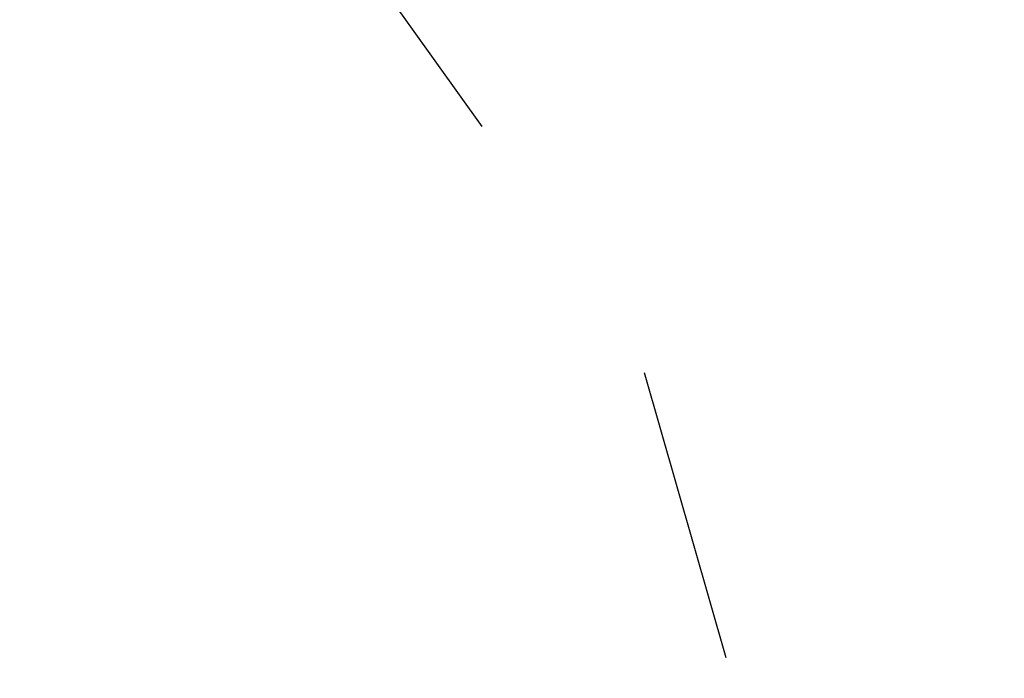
# Model space of a CAD drawing. Header units: metres. Extents: x 7527663 to 7537587, y 5492976 to 5503267.
# Tile 230 of 256: x 7531955.46 to 7531960.1, y 5499165.74 to 5499168.85. Entities that reach past the tile are written whole.
import ezdxf

# ---------------------------------------------------------------- set-up
doc = ezdxf.new("R2010")
doc.units = ezdxf.units.M
doc.linetypes.add('1.4_1.4', pattern=[2.8, 1.4, -1.4])

msp = doc.modelspace()

# ---------------------------------------------------------------- linework, layer by layer
at = {"layer": 'Zakres', "color": 5, "linetype": '1.4_1.4', "lineweight": 25, "flags": 128}
msp.add_lwpolyline([(7532124.99, 5499095.27), (7532172.79, 5499102.15), (7532184.08, 5499102.85), (7532257.45, 5499212.21), (7532297.32, 5499318.75), (7532251.1, 5499375.2), (7532266.63, 5499421.76), (7532325.19, 5499443.99), (7532436.66, 5499434.46), (7532496.09, 5499460.06), (7532569.03, 5499504.92), (7532658.91, 5499535.36), (7532765.1, 5499629.55), (7532839.54, 5499729.38), (7532897.57, 5499726.03), (7532914.35, 5499580.73), (7532869.35, 5499565.87), (7532831.95, 5499526.36), (7532832.66, 5499450.87), (7532910.97, 5499481.91), (7532955.42, 5499424.76), (7532976.59, 5499314.69), (7532989.29, 5499063.52), (7533058.43, 5499054.34), (7533084.54, 5499232.14), (7533132.52, 5499263.19), (7533159.33, 5499162.29), (7533222.83, 5499185.58), (7533273.63, 5499494.61), (7533282.8, 5499659.71), (7532949.07, 5499769.78), (7532949.6, 5499830.63), (7533180.67, 5499875.08), (7533313.14, 5499872.79), (7533346.48, 5499854.97), (7533365.88, 5499791.12), (7533412.8, 5499785.12), (7533438.55, 5499812.29), (7533441.37, 5499875.43), (7533484.15, 5499897.04), (7533545.44, 5499937.17), (7533673.15, 5500017.6), (7533749.35, 5500094.39), (7533777.57, 5500128.79), (7534007.99, 5500175.59), (7534186.85, 5500179.47), (7534240.95, 5500208.22), (7534284.95, 5500255.15), (7534293.51, 5500249.35), (7534333.55, 5500221.86), (7534444.85, 5500195.93), (7534555.8, 5500196.46), (7534726.19, 5500214.1), (7534798.86, 5500232.8), (7534783.69, 5500289.6), (7534724.43, 5500292.77), (7534675.74, 5500276.9), (7534650.34, 5500257.14), (7534584.55, 5500255.2), (7534437.09, 5500254.49), (7534329.85, 5500291.18), (7534209.72, 5500427.53), (7534186.09, 5500404.95), (7534118.71, 5500444.11), (7534096.84, 5500422.24), (7534157.16, 5500379.55), (7534112.09, 5500321.43), (7534083.52, 5500332.02), (7534043.57, 5500300.53), (7534013.23, 5500283.95), (7533949.02, 5500246.91), (7533795.81, 5500207.87), (7533677.21, 5500119.03), (7533651.81, 5500152.19), (7533513.52, 5500049.18), (7533469.74, 5500018.85), (7533450.55, 5500058.88), (7533375.76, 5500093.1), (7533328.13, 5500013.72), (7533295.68, 5500002.08), (7533116.4, 5499970.61), (7533116.29, 5500014.6), (7533002.87, 5500013.02), (7533001.11, 5500035.6), (7532900.57, 5500075.81), (7532885.04, 5500029.6), (7532712.18, 5500081.46), (7532661.91, 5499978.62), (7532746.76, 5499934.35), (7532694.19, 5499808.41), (7532647.27, 5499819.34), (7532626.46, 5499783.36), (7532411.97, 5499873.67), (7532393.63, 5499832.04), (7532579.54, 5499749.14), (7532547.08, 5499703.28), (7532439.13, 5499742.08), (7532115.28, 5499818.64), (7532048.26, 5499841.21), (7531978.41, 5499816.52), (7531963.59, 5499784.06), (7532093.06, 5499751.26), (7532132.92, 5499745.26), (7532316.72, 5499671.18), (7532316.01, 5499623.55), (7531900.09, 5499730.09), (7531891.62, 5499688.81), (7531975.94, 5499629.9), (7531986.52, 5499607.68), (7532283.56, 5499574.16), (7532277.56, 5499495.14), (7532231, 5499475.03), (7532170.67, 5499496.9), (7532189.37, 5499542.41), (7532156.21, 5499552.64), (7532142.1, 5499526.18), (7532081.42, 5499533.24), (7532040.32, 5499476.27), (7531943.04, 5499442.14), (7531945.6, 5499389.31), (7532103.64, 5499422.12), (7532137.71, 5499433.89), (7532185.49, 5499405.89), (7532167.5, 5499347.33), (7532088.47, 5499290.88), (7531966.76, 5499234.08), (7531910.5, 5499234.26), (7531958.36, 5499167.34), (7531985.29, 5499073.39)], close=True, dxfattribs=at)

doc.saveas('drawing.dxf')
